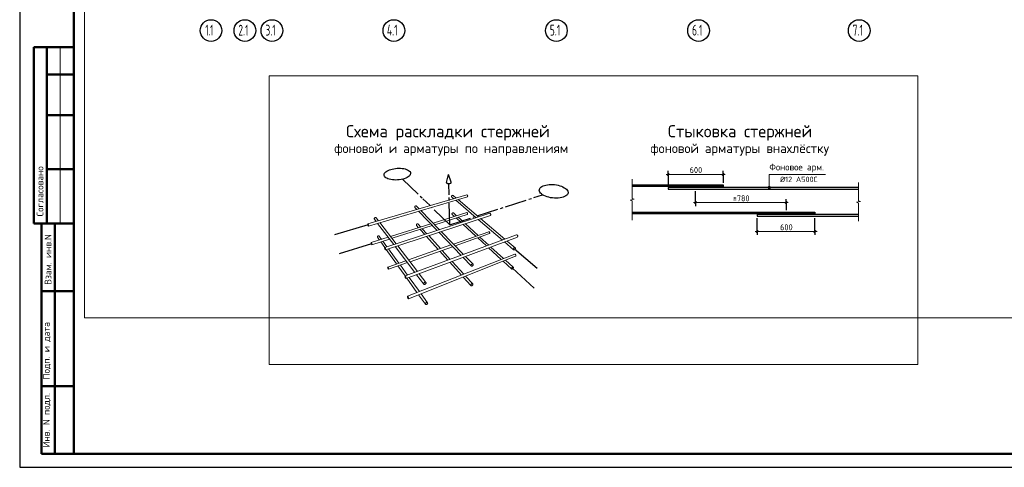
# Model space of a CAD drawing. Header units: millimetres. Extents: x 0 to 59400, y 0 to 42000.
# Tile 1 of 34: x 0 to 36351, y 0 to 16519. Entities that reach past the tile are written whole.
import ezdxf

# ---------------------------------------------------------------- set-up
doc = ezdxf.new("R2010")
doc.units = ezdxf.units.MM
doc.linetypes.add('______2', pattern=[270, 200, -70])
doc.linetypes.add('______5', pattern=[1100, 800, -100, 100, -100])
for name, color, linetype, lineweight in [('Standard', 7, 'Continuous', 25), ('Арм.стержн.ниж.зоны 1й ряд', 7, '______2', 25), ('Размерная линия_ общее', 7, 'Continuous', 13)]:
    doc.layers.add(name, color=color, linetype=linetype, lineweight=lineweight)
doc.layers.add('Оси', color=7, linetype='______5', lineweight=13, true_color=0x656565)
doc.styles.add('ISOCPEUR', font='txt')

msp = doc.modelspace()

# ---------------------------------------------------------------- hatches: boundary and pattern name
at = {"layer": 'Standard', "linetype": 'Continuous', "lineweight": 13, "transparency": 33554687}
for points in [[(27629, 10325), (27719, 10325), (27713, 10347)], [(27629, 10325), (27713, 10347), (27636, 10347)], [(27636, 10302), (27719, 10325), (27629, 10325)], [(27636, 10347), (27713, 10347), (27697, 10364)], [(27636, 10347), (27697, 10364), (27652, 10364)], [(27636, 10302), (27713, 10302), (27719, 10325)], [(27652, 10286), (27713, 10302), (27636, 10302)], [(27652, 10364), (27697, 10364), (27674, 10370)], [(27652, 10286), (27697, 10286), (27713, 10302)], [(27697, 10286), (27652, 10286), (27674, 10280)]]:
    msp.add_hatch(color=7, dxfattribs=at).paths.add_polyline_path(points)

# ---------------------------------------------------------------- linework, layer by layer
at = {"layer": 'Standard', "color": 7, "linetype": 'Continuous', "lineweight": 25, "transparency": 33554687}
msp.add_line((2000, 41500), (2000, 1058), dxfattribs=at)
at = {"layer": 'Standard', "color": 7, "linetype": 'Continuous', "lineweight": 50, "transparency": 33554687}
for p, q in [((6, 15500), (0, 15500)), ((2000, 15500), (527, 15500)), ((527, 15500), (527, 9000)), ((527, 15500), (527, 9000)), ((1000, 15500), (1000, 9000)), ((2000, 14500), (1000, 14500)), ((2000, 13000), (1000, 13000)), ((2000, 11000), (1000, 11000)), ((0, 9000), (6, 9000)), ((527, 9000), (2000, 9000)), ((800, 500), (800, 9000)), ((800, 500), (800, 9000)), ((1300, 500), (1300, 9000)), ((800, 6500), (2000, 6500)), ((800, 3000), (2000, 3000)), ((2000, 500), (800, 500))]:
    msp.add_line(p, q, dxfattribs=at)
at = {"layer": 'Standard', "color": 7, "linetype": 'Continuous', "lineweight": 13, "transparency": 33554687}
for p, q in [((1500, 15500), (1500, 9000)), ((22612, 10632), (22612, 9922)), ((27629, 10325), (27629, 10325)), ((27674, 10370), (27674, 10370)), ((27674, 10280), (27674, 10280)), ((27719, 10325), (27719, 10325)), ((30967, 10509), (30967, 9838)), ((22687, 9891), (22537, 9861)), ((22537, 9861), (22612, 9831)), ((22612, 9922), (22687, 9891)), ((22612, 9831), (22612, 9120)), ((30967, 9838), (31042, 9809)), ((31042, 9809), (30892, 9781)), ((30892, 9781), (30967, 9752)), ((30967, 9752), (30967, 9081)), ((22612, 9120), (22612, 9120)), ((30967, 9081), (30967, 9081))]:
    msp.add_line(p, q, dxfattribs=at)
at = {"layer": 'Standard', "color": 7, "linetype": '______5', "lineweight": -3, "transparency": 33554687}
for p, q in [((14139, 10635), (14887, 9912)), ((15881, 8953), (15843, 10470)), ((15152, 9657), (14887, 9912)), ((16893, 9280), (19304, 10060)), ((15881, 8953), (15217, 9593)), ((15881, 8953), (16802, 9251))]:
    msp.add_line(p, q, dxfattribs=at)
at = {"layer": 'Standard', "color": 7, "linetype": 'Continuous', "lineweight": -3, "transparency": 33554687}
for p, q in [((15756, 10508), (15834, 10803)), ((15925, 10520), (15834, 10803)), ((15756, 10508), (15758, 10498)), ((15758, 10498), (15766, 10489)), ((15766, 10489), (15780, 10481)), ((15780, 10481), (15797, 10474)), ((15797, 10474), (15818, 10471)), ((15818, 10471), (15840, 10469)), ((15840, 10469), (15863, 10471)), ((15863, 10471), (15883, 10475)), ((15883, 10475), (15901, 10482)), ((15901, 10482), (15915, 10490)), ((15915, 10490), (15924, 10499)), ((15924, 10499), (15927, 10510)), ((15927, 10510), (15925, 10520)), ((12865, 8944), (11620, 8579)), ((12989, 8253), (11794, 7875)), ((18263, 8064), (19108, 7346)), ((18191, 7352), (18997, 6615))]:
    msp.add_line(p, q, dxfattribs=at)
at = {"layer": 'Standard', "color": 7, "linetype": 'Continuous', "lineweight": 18, "transparency": 33554687}
for p, q in [((12852, 8985), (16510, 10054)), ((12878, 8904), (16529, 9980)), ((15946, 10004), (15945, 9995)), ((15945, 9995), (15947, 9987)), ((15949, 10013), (15946, 10004)), ((15947, 9987), (15950, 9980)), ((15954, 10021), (15949, 10013)), ((15950, 9980), (15955, 9974)), ((15961, 10028), (15954, 10021)), ((16028, 9913), (15955, 9974)), ((15969, 10034), (15961, 10028)), ((15977, 10037), (15969, 10034)), ((15986, 10038), (15977, 10037)), ((15994, 10037), (15986, 10038)), ((16000, 10034), (15994, 10037)), ((16114, 9938), (16000, 10034)), ((16850, 9210), (16097, 9853)), ((16941, 9240), (16184, 9879)), ((16510, 10054), (16515, 10053)), ((16515, 10053), (16520, 10050)), ((16520, 10050), (16525, 10045)), ((16525, 10045), (16530, 10038)), ((16533, 9982), (16529, 9980)), ((16530, 10038), (16534, 10029)), ((16536, 9987), (16533, 9982)), ((16534, 10029), (16537, 10020)), ((16538, 9993), (16536, 9987)), ((16537, 10020), (16539, 10010)), ((16539, 10001), (16538, 9993)), ((16539, 10010), (16539, 10001)), ((14589, 9621), (14586, 9612)), ((14586, 9612), (14586, 9603)), ((14586, 9603), (14588, 9594)), ((14588, 9594), (14592, 9587)), ((14594, 9629), (14589, 9621)), ((14663, 9514), (14592, 9587)), ((14601, 9637), (14594, 9629)), ((14609, 9643), (14601, 9637)), ((14618, 9647), (14609, 9643)), ((14628, 9648), (14618, 9647)), ((14637, 9647), (14628, 9648)), ((14644, 9644), (14637, 9647)), ((14651, 9639), (14644, 9644)), ((14748, 9539), (14651, 9639)), ((15498, 8770), (14811, 9474)), ((13095, 9191), (13092, 9181)), ((13092, 9181), (13093, 9172)), ((13093, 9172), (13095, 9163)), ((13100, 9200), (13095, 9191)), ((13095, 9163), (13101, 9156)), ((13107, 9207), (13100, 9200)), ((13162, 9075), (13101, 9156)), ((13116, 9214), (13107, 9207)), ((13126, 9218), (13116, 9214)), ((13136, 9219), (13126, 9218)), ((13146, 9219), (13136, 9219)), ((13155, 9216), (13146, 9219)), ((13163, 9210), (13155, 9216)), ((13247, 9100), (13163, 9210)), ((13478, 8112), (17357, 9375)), ((13505, 8024), (17377, 9297)), ((15408, 8741), (14726, 9449)), ((15263, 9012), (16506, 9403)), ((15322, 8951), (16524, 9333)), ((15960, 9360), (15959, 9352)), ((15959, 9352), (15960, 9344)), ((15963, 9369), (15960, 9360)), ((15960, 9344), (15963, 9338)), ((15968, 9377), (15963, 9369)), ((15963, 9338), (15968, 9333)), ((15974, 9383), (15968, 9377)), ((16049, 9259), (15968, 9333)), ((15982, 9389), (15974, 9383)), ((15990, 9392), (15982, 9389)), ((15998, 9394), (15990, 9392)), ((16005, 9393), (15998, 9394)), ((16012, 9390), (16005, 9393)), ((16129, 9284), (16012, 9390)), ((16298, 9031), (16111, 9202)), ((16379, 9057), (16192, 9227)), ((16506, 9403), (16510, 9402)), ((16510, 9402), (16515, 9399)), ((16515, 9399), (16520, 9394)), ((16520, 9394), (16525, 9387)), ((16528, 9334), (16524, 9333)), ((16525, 9387), (16529, 9378)), ((16531, 9338), (16528, 9334)), ((16529, 9378), (16532, 9369)), ((16533, 9344), (16531, 9338)), ((16532, 9369), (16533, 9360)), ((16533, 9360), (16534, 9352)), ((16534, 9352), (16533, 9344)), ((17820, 8382), (16923, 9148)), ((17916, 8417), (17014, 9178)), ((17357, 9375), (17362, 9374)), ((17362, 9374), (17368, 9371)), ((17368, 9371), (17374, 9365)), ((17374, 9365), (17380, 9357)), ((17382, 9299), (17377, 9297)), ((17380, 9357), (17384, 9348)), ((17386, 9303), (17382, 9299)), ((17384, 9348), (17387, 9338)), ((17388, 9309), (17386, 9303)), ((17387, 9338), (17389, 9327)), ((17390, 9318), (17388, 9309)), ((17389, 9327), (17390, 9318)), ((12850, 8979), (12851, 8984)), ((12850, 8973), (12850, 8979)), ((12851, 8964), (12850, 8973)), ((12851, 8984), (12852, 8985)), ((12853, 8954), (12851, 8964)), ((12852, 8985), (12855, 8984)), ((12856, 8944), (12853, 8954)), ((12855, 8984), (12859, 8980)), ((12860, 8933), (12856, 8944)), ((12859, 8980), (12863, 8973)), ((12863, 8924), (12860, 8933)), ((12863, 8973), (12867, 8965)), ((12868, 8915), (12863, 8924)), ((12867, 8965), (12871, 8955)), ((12871, 8909), (12868, 8915)), ((12871, 8955), (12874, 8945)), ((12875, 8905), (12871, 8909)), ((12874, 8945), (12877, 8934)), ((12878, 8904), (12875, 8905)), ((12877, 8934), (12880, 8924)), ((12880, 8905), (12878, 8904)), ((12880, 8924), (12881, 8916)), ((12881, 8909), (12880, 8905)), ((12881, 8916), (12881, 8909)), ((13809, 8220), (13216, 9003)), ((13901, 8250), (13302, 9029)), ((13695, 8518), (15174, 8984)), ((13746, 8451), (15233, 8923)), ((14647, 8960), (14644, 8952)), ((14644, 8952), (14644, 8943)), ((14644, 8943), (14646, 8935)), ((14646, 8935), (14650, 8929)), ((14652, 8969), (14647, 8960)), ((14727, 8843), (14650, 8929)), ((14659, 8976), (14652, 8969)), ((14667, 8982), (14659, 8976)), ((14676, 8986), (14667, 8982)), ((14685, 8987), (14676, 8986)), ((14693, 8987), (14685, 8987)), ((14701, 8984), (14693, 8987)), ((14707, 8979), (14701, 8984)), ((14808, 8868), (14707, 8979)), ((14953, 8593), (14784, 8780)), ((15035, 8619), (14865, 8806)), ((16844, 8529), (16369, 8966)), ((16927, 8559), (16450, 8992)), ((12977, 8292), (13605, 8490)), ((13001, 8214), (13657, 8422)), ((13207, 8514), (13204, 8505)), ((13204, 8505), (13205, 8496)), ((13205, 8496), (13207, 8488)), ((13212, 8522), (13207, 8514)), ((13279, 8387), (13207, 8488)), ((13219, 8530), (13212, 8522)), ((13227, 8536), (13219, 8530)), ((13237, 8540), (13227, 8536)), ((13247, 8542), (13237, 8540)), ((13256, 8541), (13247, 8542)), ((13265, 8539), (13256, 8541)), ((13272, 8534), (13265, 8539)), ((13277, 8527), (13272, 8534)), ((13360, 8413), (13277, 8527)), ((14229, 7061), (18347, 8576)), ((14265, 6965), (18380, 8493)), ((15451, 8042), (15018, 8522)), ((15535, 8072), (15100, 8549)), ((16295, 7821), (15474, 8672)), ((16391, 7856), (15565, 8702)), ((16016, 8240), (17319, 8696)), ((16079, 8175), (17348, 8623)), ((17238, 8168), (16910, 8468)), ((17323, 8199), (16994, 8498)), ((17319, 8696), (17323, 8697)), ((17323, 8697), (17329, 8695)), ((17329, 8695), (17335, 8692)), ((17335, 8692), (17340, 8686)), ((17340, 8686), (17345, 8678)), ((17345, 8678), (17350, 8669)), ((17351, 8626), (17348, 8623)), ((17350, 8669), (17353, 8659)), ((17354, 8632), (17351, 8626)), ((17353, 8659), (17355, 8649)), ((17355, 8640), (17354, 8632)), ((17355, 8649), (17355, 8640)), ((18343, 8584), (18349, 8585)), ((18349, 8585), (18356, 8583)), ((18356, 8583), (18363, 8579)), ((18363, 8579), (18370, 8572)), ((18370, 8572), (18376, 8563)), ((18380, 8505), (18375, 8501)), ((18376, 8563), (18381, 8552)), ((18384, 8512), (18380, 8505)), ((18381, 8552), (18385, 8541)), ((18386, 8520), (18384, 8512)), ((18385, 8541), (18386, 8530)), ((18386, 8530), (18386, 8520)), ((12974, 8287), (12975, 8291)), ((12974, 8281), (12974, 8287)), ((12975, 8274), (12974, 8281)), ((12975, 8291), (12977, 8292)), ((12977, 8264), (12975, 8274)), ((12977, 8292), (12980, 8290)), ((12980, 8254), (12977, 8264)), ((12980, 8290), (12983, 8286)), ((12983, 8244), (12980, 8254)), ((12983, 8286), (12987, 8279)), ((12987, 8235), (12983, 8244)), ((12987, 8279), (12991, 8271)), ((12991, 8226), (12987, 8235)), ((12991, 8271), (12995, 8262)), ((12995, 8220), (12991, 8226)), ((12995, 8262), (12998, 8251)), ((12998, 8216), (12995, 8220)), ((12998, 8251), (13001, 8241)), ((13001, 8214), (12998, 8216)), ((13001, 8241), (13003, 8232)), ((13003, 8215), (13001, 8214)), ((13003, 8232), (13004, 8224)), ((13004, 8218), (13003, 8215)), ((13004, 8224), (13004, 8218)), ((13477, 8112), (13329, 8318)), ((13559, 8139), (13410, 8344)), ((13474, 8108), (13476, 8112)), ((13474, 8101), (13474, 8108)), ((13475, 8092), (13474, 8101)), ((13477, 8082), (13475, 8092)), ((13476, 8112), (13478, 8112)), ((13480, 8071), (13477, 8082)), ((13478, 8112), (13482, 8110)), ((13484, 8059), (13480, 8071)), ((13482, 8110), (13486, 8106)), ((13488, 8048), (13484, 8059)), ((13486, 8106), (13491, 8098)), ((13493, 8039), (13488, 8048)), ((13491, 8098), (13495, 8089)), ((13497, 8031), (13493, 8039)), ((13495, 8089), (13500, 8078)), ((13502, 8026), (13497, 8031)), ((13500, 8078), (13504, 8066)), ((13505, 8024), (13502, 8026)), ((13504, 8066), (13507, 8055)), ((13508, 8025), (13505, 8024)), ((13507, 8055), (13509, 8044)), ((13509, 8029), (13508, 8025)), ((13509, 8044), (13510, 8036)), ((13510, 8036), (13509, 8029)), ((13912, 7504), (13533, 8034)), ((13999, 7535), (13616, 8061)), ((14587, 7193), (13868, 8143)), ((14685, 7229), (13959, 8174)), ((14355, 7659), (15922, 8207)), ((14410, 7587), (15985, 8142)), ((15898, 7675), (15597, 8005)), ((17776, 7673), (17314, 8098)), ((17864, 7708), (17400, 8130)), ((18234, 8028), (17898, 8315)), ((18292, 8100), (17995, 8350)), ((18228, 8059), (18226, 8049)), ((18226, 8049), (18226, 8040)), ((18226, 8040), (18229, 8033)), ((18233, 8070), (18228, 8059)), ((18229, 8033), (18234, 8028)), ((18239, 8079), (18233, 8070)), ((18234, 8028), (18241, 8025)), ((18248, 8088), (18239, 8079)), ((18241, 8025), (18250, 8025)), ((18257, 8095), (18248, 8088)), ((18250, 8025), (18259, 8027)), ((18267, 8100), (18257, 8095)), ((18259, 8027), (18269, 8032)), ((18276, 8103), (18267, 8100)), ((18269, 8032), (18278, 8039)), ((18284, 8102), (18276, 8103)), ((18278, 8039), (18286, 8048)), ((18292, 8100), (18284, 8102)), ((18286, 8048), (18293, 8058)), ((18297, 8094), (18292, 8100)), ((18293, 8058), (18297, 8068)), ((18299, 8087), (18297, 8094)), ((18297, 8068), (18300, 8078)), ((18300, 8078), (18299, 8087)), ((14319, 6314), (18275, 7869)), ((14354, 6222), (18307, 7790)), ((15811, 7643), (15511, 7975)), ((16671, 7431), (16367, 7746)), ((16743, 7496), (16463, 7782)), ((18219, 7386), (17936, 7643)), ((18275, 7869), (18281, 7870)), ((18281, 7870), (18287, 7868)), ((18287, 7868), (18294, 7863)), ((18294, 7863), (18301, 7856)), ((18301, 7856), (18307, 7847)), ((18307, 7847), (18312, 7837)), ((18312, 7793), (18307, 7790)), ((18312, 7837), (18315, 7827)), ((18315, 7799), (18312, 7793)), ((18315, 7827), (18317, 7816)), ((18317, 7807), (18315, 7799)), ((18317, 7816), (18317, 7807)), ((13585, 7387), (13587, 7391)), ((13585, 7382), (13585, 7387)), ((13586, 7374), (13585, 7382)), ((13588, 7364), (13586, 7374)), ((13587, 7391), (14260, 7626)), ((13587, 7391), (13590, 7391)), ((13591, 7353), (13588, 7364)), ((13590, 7391), (13593, 7388)), ((13595, 7342), (13591, 7353)), ((13593, 7388), (13597, 7383)), ((13599, 7332), (13595, 7342)), ((13597, 7383), (13602, 7376)), ((13603, 7322), (13599, 7332)), ((13602, 7376), (13606, 7366)), ((13608, 7315), (13603, 7322)), ((13606, 7366), (13611, 7356)), ((13612, 7310), (13608, 7315)), ((13611, 7356), (13614, 7345)), ((13615, 7307), (13612, 7310)), ((13614, 7345), (13617, 7334)), ((13618, 7307), (13615, 7307)), ((13617, 7334), (13619, 7324)), ((13618, 7307), (14315, 7553)), ((13620, 7310), (13618, 7307)), ((13619, 7324), (13620, 7316)), ((13620, 7316), (13620, 7310)), ((14230, 7062), (13966, 7430)), ((14319, 7094), (14053, 7461)), ((16306, 7095), (15881, 7566)), ((16396, 7130), (15969, 7598)), ((16667, 7458), (16665, 7447)), ((16665, 7447), (16667, 7438)), ((16671, 7468), (16667, 7458)), ((16667, 7438), (16671, 7431)), ((16678, 7479), (16671, 7468)), ((16671, 7431), (16677, 7426)), ((16677, 7426), (16686, 7423)), ((16687, 7488), (16678, 7479)), ((16686, 7423), (16695, 7423)), ((16697, 7496), (16687, 7488)), ((16695, 7423), (16706, 7426)), ((16707, 7501), (16697, 7496)), ((16706, 7426), (16717, 7431)), ((16718, 7504), (16707, 7501)), ((16717, 7431), (16727, 7439)), ((16728, 7504), (16718, 7504)), ((16727, 7439), (16735, 7448)), ((16736, 7501), (16728, 7504)), ((16735, 7448), (16742, 7458)), ((16743, 7496), (16736, 7501)), ((16742, 7458), (16746, 7469)), ((16747, 7488), (16743, 7496)), ((16746, 7469), (16748, 7479)), ((16748, 7479), (16747, 7488)), ((18164, 7317), (17848, 7607)), ((18158, 7346), (18156, 7337)), ((18156, 7337), (18156, 7329)), ((18156, 7329), (18159, 7322)), ((18162, 7356), (18158, 7346)), ((18159, 7322), (18164, 7317)), ((18168, 7365), (18162, 7356)), ((18164, 7317), (18170, 7315)), ((18176, 7374), (18168, 7365)), ((18170, 7315), (18179, 7315)), ((18185, 7381), (18176, 7374)), ((18179, 7315), (18188, 7318)), ((18195, 7386), (18185, 7381)), ((18188, 7318), (18197, 7323)), ((18204, 7388), (18195, 7386)), ((18197, 7323), (18206, 7330)), ((18212, 7388), (18204, 7388)), ((18206, 7330), (18214, 7338)), ((18219, 7386), (18212, 7388)), ((18214, 7338), (18220, 7347)), ((18224, 7381), (18219, 7386)), ((18220, 7347), (18224, 7357)), ((18226, 7374), (18224, 7381)), ((18224, 7357), (18227, 7366)), ((18227, 7366), (18226, 7374)), ((14225, 7051), (14226, 7058)), ((14226, 7042), (14225, 7051)), ((14226, 7058), (14229, 7061)), ((14228, 7031), (14226, 7042)), ((14231, 7019), (14228, 7031)), ((14229, 7061), (14232, 7061)), ((14235, 7007), (14231, 7019)), ((14232, 7061), (14237, 7058)), ((14240, 6995), (14235, 7007)), ((14237, 7058), (14242, 7052)), ((14246, 6984), (14240, 6995)), ((14242, 7052), (14248, 7043)), ((14251, 6975), (14246, 6984)), ((14248, 7043), (14253, 7032)), ((14256, 6969), (14251, 6975)), ((14253, 7032), (14258, 7020)), ((14261, 6965), (14256, 6969)), ((14258, 7020), (14262, 7007)), ((14265, 6965), (14261, 6965)), ((14262, 7007), (14266, 6995)), ((14267, 6969), (14265, 6965)), ((14266, 6995), (14267, 6984)), ((14267, 6984), (14268, 6975)), ((14268, 6975), (14267, 6969)), ((14668, 6451), (14292, 6976)), ((14760, 6487), (14381, 7009)), ((14920, 6754), (14651, 7109)), ((14997, 6824), (14750, 7146)), ((16659, 6704), (16372, 7022)), ((16728, 6767), (16462, 7058)), ((14913, 6782), (14912, 6771)), ((14912, 6771), (14914, 6762)), ((14916, 6793), (14913, 6782)), ((14914, 6762), (14920, 6754)), ((14923, 6804), (14916, 6793)), ((14920, 6754), (14928, 6749)), ((14932, 6813), (14923, 6804)), ((14928, 6749), (14938, 6747)), ((14943, 6822), (14932, 6813)), ((14938, 6747), (14949, 6747)), ((14955, 6827), (14943, 6822)), ((14949, 6747), (14961, 6751)), ((14967, 6831), (14955, 6827)), ((14961, 6751), (14973, 6757)), ((14979, 6831), (14967, 6831)), ((14973, 6757), (14984, 6765)), ((14989, 6829), (14979, 6831)), ((14984, 6765), (14993, 6775)), ((14997, 6824), (14989, 6829)), ((14993, 6775), (15000, 6785)), ((15002, 6816), (14997, 6824)), ((15000, 6785), (15004, 6796)), ((15005, 6807), (15002, 6816)), ((15004, 6796), (15005, 6807)), ((16655, 6729), (16654, 6719)), ((16654, 6719), (16655, 6711)), ((16659, 6739), (16655, 6729)), ((16655, 6711), (16659, 6704)), ((16666, 6749), (16659, 6739)), ((16659, 6704), (16665, 6700)), ((16665, 6700), (16673, 6698)), ((16674, 6758), (16666, 6749)), ((16673, 6698), (16683, 6698)), ((16684, 6765), (16674, 6758)), ((16683, 6698), (16693, 6701)), ((16694, 6770), (16684, 6765)), ((16693, 6701), (16703, 6707)), ((16704, 6773), (16694, 6770)), ((16703, 6707), (16713, 6714)), ((16714, 6774), (16704, 6773)), ((16713, 6714), (16721, 6723)), ((16722, 6772), (16714, 6774)), ((16721, 6723), (16727, 6733)), ((16728, 6767), (16722, 6772)), ((16727, 6733), (16731, 6742)), ((16732, 6760), (16728, 6767)), ((16731, 6742), (16733, 6752)), ((16733, 6752), (16732, 6760)), ((14316, 6306), (14317, 6311)), ((14316, 6297), (14316, 6306)), ((14318, 6287), (14316, 6297)), ((14317, 6311), (14319, 6314)), ((14321, 6276), (14318, 6287)), ((14319, 6314), (14323, 6313)), ((14325, 6264), (14321, 6276)), ((14323, 6313), (14327, 6310)), ((14330, 6252), (14325, 6264)), ((14327, 6310), (14332, 6303)), ((14335, 6241), (14330, 6252)), ((14332, 6303), (14338, 6294)), ((14341, 6233), (14335, 6241)), ((14338, 6294), (14343, 6284)), ((14346, 6226), (14341, 6233)), ((14343, 6284), (14348, 6272)), ((14350, 6222), (14346, 6226)), ((14348, 6272), (14352, 6260)), ((14354, 6222), (14350, 6222)), ((14352, 6260), (14355, 6248)), ((14356, 6224), (14354, 6222)), ((14355, 6248), (14357, 6238)), ((14357, 6230), (14356, 6224)), ((14357, 6238), (14357, 6230)), ((14976, 6020), (14726, 6370)), ((15061, 6074), (14819, 6406)), ((14975, 6039), (14974, 6029)), ((14974, 6029), (14976, 6020)), ((14979, 6049), (14975, 6039)), ((14976, 6020), (14982, 6014)), ((14985, 6059), (14979, 6049)), ((14982, 6014), (14989, 6009)), ((14994, 6068), (14985, 6059)), ((14989, 6009), (14999, 6008)), ((15004, 6076), (14994, 6068)), ((14999, 6008), (15010, 6008)), ((15016, 6082), (15004, 6076)), ((15010, 6008), (15021, 6012)), ((15027, 6086), (15016, 6082)), ((15021, 6012), (15033, 6018)), ((15038, 6087), (15027, 6086)), ((15033, 6018), (15043, 6026)), ((15048, 6085), (15038, 6087)), ((15043, 6026), (15052, 6035)), ((15056, 6080), (15048, 6085)), ((15052, 6035), (15058, 6045)), ((15061, 6074), (15056, 6080)), ((15058, 6045), (15062, 6056)), ((15063, 6065), (15061, 6074)), ((15062, 6056), (15063, 6065))]:
    msp.add_line(p, q, dxfattribs=at)
at = {"layer": 'Standard', "color": 7, "linetype": 'Continuous', "lineweight": 25, "transparency": 33554687}
msp.add_lwpolyline([(0, 0), (59400, 0), (59400, 42000), (0, 42000), (0, 0)], close=True, dxfattribs=at)
at = {"layer": 'Standard', "color": 7, "linetype": 'Continuous', "lineweight": 50, "transparency": 33554687}
msp.add_lwpolyline([(2000, 41500), (58900, 41500), (58900, 500), (2000, 500), (2000, 41500)], close=True, dxfattribs=at)
at = {"layer": 'Standard', "color": 7, "linetype": 'Continuous', "lineweight": 18, "transparency": 33554687}
msp.add_lwpolyline([(59291, 41017), (2391, 41017), (2391, 5517), (59291, 5517), (59291, 41017)], dxfattribs=at)
at = {"layer": 'Standard', "color": 7, "linetype": 'Continuous', "lineweight": 13, "transparency": 33554687}
for points in [[(33164, 14451), (9205, 14451), (9205, 3788), (33164, 3788), (33164, 14451)], [(27674, 10325), (27674, 10810), (29752, 10810)]]:
    msp.add_lwpolyline(points, dxfattribs=at)
at = {"layer": 'Standard', "color": 7, "linetype": 'Continuous', "lineweight": -3, "transparency": 33554687}
for points in [[(13559, 10930), (13601, 10953), (13648, 10973), (13701, 10992), (13757, 11007), (13816, 11019), (13877, 11028), (13939, 11034), (14001, 11036), (14062, 11035), (14121, 11030), (14178, 11022), (14230, 11010), (14278, 10996), (14321, 10978), (14358, 10958), (14387, 10935), (14410, 10911), (14425, 10885), (14431, 10857), (14430, 10829), (14420, 10801), (14401, 10773), (14375, 10745), (14341, 10719), (14300, 10694), (14253, 10672), (14200, 10652), (14142, 10635), (14080, 10622), (14016, 10612), (13951, 10605), (13885, 10603), (13820, 10604), (13758, 10610), (13699, 10619), (13644, 10632), (13595, 10648), (13553, 10667), (13517, 10689), (13489, 10713), (13469, 10739), (13457, 10766), (13454, 10794), (13459, 10822), (13473, 10850), (13494, 10878), (13523, 10905), (13559, 10930)], [(19304, 10060), (19263, 10091), (19230, 10123), (19205, 10155), (19189, 10188), (19183, 10221), (19185, 10254), (19197, 10285), (19217, 10314), (19245, 10341), (19280, 10365), (19323, 10386), (19372, 10404), (19427, 10418), (19486, 10429), (19549, 10436), (19614, 10438), (19681, 10437), (19748, 10431), (19815, 10421), (19881, 10408), (19944, 10391), (20003, 10370), (20058, 10347), (20107, 10320), (20150, 10292), (20186, 10261), (20214, 10229), (20233, 10196), (20244, 10163), (20246, 10130), (20238, 10098), (20222, 10068), (20196, 10039), (20162, 10013), (20119, 9989), (20069, 9969), (20013, 9954), (19951, 9942), (19885, 9934), (19816, 9931), (19745, 9933), (19673, 9940), (19602, 9950), (19533, 9965), (19468, 9984), (19407, 10007), (19352, 10032), (19304, 10060)]]:
    msp.add_lwpolyline(points, dxfattribs=at)
at = {"layer": 'Standard', "color": 7, "linetype": 'Continuous', "lineweight": 13, "transparency": 33554687}
msp.add_circle((27674, 10325), 45, dxfattribs=at)
at = {"layer": 'Арм.стержн.ниж.зоны 1й ряд', "color": 7, "linetype": 'Continuous', "lineweight": 25, "transparency": 33554687}
for points in [[(22612, 10420), (25967, 10420), (25967, 10360), (22612, 10360)], [(30967, 10325), (23937, 10325), (23937, 10265), (30967, 10265)], [(22612, 9420), (29362, 9420), (29362, 9360), (22612, 9360)], [(30967, 9325), (27222, 9325), (27222, 9265), (30967, 9265)]]:
    msp.add_lwpolyline(points, dxfattribs=at)
at = {"layer": 'Оси', "color": 7, "linetype": 'Continuous', "lineweight": 25, "transparency": 33554687}
for centre in [(7063, 16119), (8313, 16119), (9313, 16119), (13813, 16119), (19813, 16119), (25063, 16119), (30993, 16119)]:
    msp.add_circle(centre, 400, dxfattribs=at)
at = {"layer": 'Размерная линия_ общее', "color": 253, "linetype": 'Continuous', "lineweight": -3, "true_color": 0xa0a0a0, "transparency": 33554687}
for p, q in [((23937, 10810), (23937, 10936)), ((25967, 10810), (25967, 10936)), ((23937, 10810), (23937, 10686)), ((23937, 10810), (23937, 10400)), ((25967, 10810), (25967, 10686)), ((25967, 10810), (25967, 10495)), ((24952, 9768), (24952, 10190)), ((24952, 9768), (24952, 9893)), ((28302, 9768), (28302, 9893)), ((24952, 9768), (24952, 9643)), ((28302, 9768), (28302, 9643)), ((28302, 9768), (28302, 9495)), ((27222, 8699), (27222, 9190)), ((29362, 8699), (29362, 9190)), ((27222, 8699), (27222, 8824)), ((29362, 8699), (29362, 8824)), ((27222, 8699), (27222, 8574)), ((29362, 8699), (29362, 8574))]:
    msp.add_line(p, q, dxfattribs=at)
at = {"layer": 'Размерная линия_ общее', "color": 7, "linetype": 'Continuous', "lineweight": 13, "transparency": 33554687}
for p, q in [((23937, 10810), (23862, 10810)), ((23937, 10810), (25967, 10810)), ((25967, 10810), (26042, 10810)), ((24952, 9768), (24877, 9768)), ((24952, 9768), (28302, 9768)), ((28302, 9768), (28377, 9768)), ((27222, 8699), (27147, 8699)), ((27222, 8699), (29362, 8699)), ((29362, 8699), (29437, 8699))]:
    msp.add_line(p, q, dxfattribs=at)
at = {"layer": 'Размерная линия_ общее', "color": 7, "linetype": 'Continuous', "lineweight": 25, "transparency": 33554687}
for p, q in [((23899, 10773), (23974, 10848)), ((25929, 10773), (26004, 10848)), ((24914, 9730), (24989, 9805)), ((28264, 9730), (28339, 9805)), ((27184, 8661), (27259, 8736)), ((29324, 8661), (29399, 8736))]:
    msp.add_line(p, q, dxfattribs=at)

# ---------------------------------------------------------------- texts
at = {"layer": 'Standard', "color": 7, "linetype": 'Continuous', "lineweight": 50, "transparency": 33554687, "attachment_point": 7, "style": 'ISOCPEUR'}
for s, insert, char_height, width in [('\\W0.99;Схема раскладки стержней', (12049, 12056), 450, 7958.29), ('\\W0.98;Стыковка стержней', (23932, 12056), 450, 5843.41), ('\\W0.99;фоновой и арматуры по направлениям', (11614, 11502), 350, 8743.61), ('\\W0.99;фоновой арматуры внахлёстку', (23283, 11502), 350, 7064.38)]:
    msp.add_mtext(s, dxfattribs=dict(at, insert=insert, char_height=char_height, width=width))
at = {"layer": 'Standard', "color": 7, "linetype": 'Continuous', "lineweight": 50, "transparency": 33554687, "char_height": 250, "attachment_point": 7, "rotation": 90, "style": 'ISOCPEUR'}
for s, insert, width in [('\\A1;{\\fISOCPEUR|i0|b0;\\H250.000000;\\W1.000000;\\C7;Согласовано}\\P', (875, 9261), 2071.88), ('\\A1;{\\fISOCPEUR|i0|b0;\\H250.000000;\\W1.000000;\\C7;Взам. инв.N}\\P', (1173, 6736), 1909.1), ('\\A1;{\\fISOCPEUR|i0|b0;\\H250.000000;\\W1.000000;\\C7;Подп. и дата}\\P', (1149, 3242), 2197.06), ('\\A1;{\\fISOCPEUR|i0|b0;\\H250.000000;\\W1.000000;\\C7;Инв. N подл.}\\P', (1149, 734), 2021.79)]:
    msp.add_mtext(s, dxfattribs=dict(at, insert=insert, width=width))
at = {"layer": 'Standard', "color": 7, "linetype": 'Continuous', "lineweight": 25, "transparency": 33554687, "attachment_point": 7, "style": 'ISOCPEUR'}
for s, insert, char_height, width in [('\\W0.98;Фоновое арм.', (27677, 10886), 250, 2220.81), ('\\W0.94;Ø12 А500С', (28073, 10526), 200, 1393.61)]:
    msp.add_mtext(s, dxfattribs=dict(at, insert=insert, char_height=char_height, width=width))
at = {"layer": 'Оси', "color": 7, "linetype": 'Continuous', "lineweight": 35, "transparency": 33554687, "char_height": 400, "attachment_point": 7, "style": 'ISOCPEUR'}
for s, insert, width in [('\\W0.55;1.1', (6855, 15933), 525.32), ('\\W0.63;2.1', (8073, 15933), 605.94), ('\\W0.63;3.1', (9073, 15933), 605.94), ('\\W0.64;4.1', (13557, 15933), 639.72), ('\\W0.63;5.1', (19573, 15933), 605.93), ('\\W0.63;6.1', (24823, 15933), 605.94), ('\\W0.63;7.1', (30753, 15933), 605.94)]:
    msp.add_mtext(s, dxfattribs=dict(at, insert=insert, width=width))
at = {"layer": 'Размерная линия_ общее', "color": 7, "linetype": 'Continuous', "lineweight": 25, "transparency": 33554687, "char_height": 220, "attachment_point": 7, "style": 'ISOCPEUR'}
for s, insert, width in [('\\W0.91;600', (24732, 10861), 561.99), ('\\W0.93;≥780', (26330, 9818), 718.09), ('\\W0.91;600', (28072, 8749), 561.99)]:
    msp.add_mtext(s, dxfattribs=dict(at, insert=insert, width=width))

doc.saveas('drawing.dxf')
